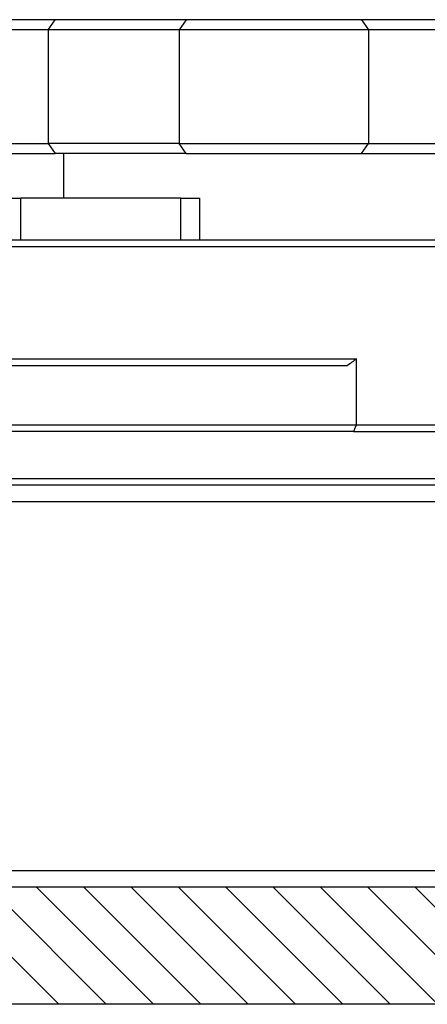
# Model space of a CAD drawing. Extents: x -1765 to 4890, y -3431 to 1272.
# Tile 128 of 189: x 3103 to 3115, y -2520 to -2490. Entities that reach past the tile are written whole.
import ezdxf

# ---------------------------------------------------------------- set-up
doc = ezdxf.new("R2010")
doc.units = 0
doc.linetypes.add('DASHED', pattern=[15, 7, -8])
doc.layers.get('0').update_dxf_attribs({"linetype": 'CONTINUOUS'})
doc.layers.add('1', color=7, linetype='CONTINUOUS')

# ---------------------------------------------------------------- blocks, each defined once
blk = doc.blocks.new('PROBE_CARD_E7018-96550', base_point=(3018.194, -2516.251))
at = {"linetype": 'CONTINUOUS'}
h = blk.add_hatch(dxfattribs=at)
h.set_pattern_fill('USER', color=3, angle=135, pattern_type=0)
h.set_pattern_definition([(135, (0, 0), (-0.70710678, -0.70710678), [])])
h.paths.add_polyline_path([(3019.503, -2516.251), (3019.1, -2516.251), (3018.194, -2516.251), (3018.194, -2519.751), (3295.636, -2519.751), (3295.636, -2516.251), (3294.729, -2516.251), (3294.326, -2516.251), (3290.765, -2516.251), (3289.765, -2516.251), (3289.383, -2516.251), (3288.596, -2516.251), (3288.225, -2516.251), (3288.125, -2516.251), (3288.102, -2516.251), (3287.525, -2516.251), (3287.225, -2516.251), (3285.685, -2516.251), (3285.596, -2516.251), (3285.107, -2516.251), (3284.685, -2516.251), (3283.422, -2516.251), (3282.314, -2516.251), (3281.615, -2516.251), (3281.412, -2516.251), (3281.055, -2516.251), (3280.858, -2516.251), (3280.605, -2516.251), (3278.938, -2516.251), (3275.06, -2516.251), (3274.655, -2516.251), (3273.935, -2516.251), (3273.51, -2516.251), (3273.48, -2516.251), (3272.76, -2516.251), (3272.04, -2516.251), (3272.01, -2516.251), (3271.585, -2516.251), (3270.865, -2516.251), (3270.46, -2516.251), (3260.766, -2516.251), (3260.484, -2516.251), (3253.258, -2516.251), (3253.053, -2516.251), (3252.77, -2516.251), (3251.844, -2516.251), (3249.003, -2516.251), (3248.719, -2516.251), (3245.082, -2516.251), (3240.296, -2516.251), (3229.12, -2516.251), (3227.568, -2516.251), (3219, -2516.251), (3218.498, -2516.251), (3214.601, -2516.251), (3214.112, -2516.251), (3209.61, -2516.251), (3206.083, -2516.251), (3204.218, -2516.251), (3204.015, -2516.251), (3201.01, -2516.251), (3200.794, -2516.251), (3165.233, -2516.251), (3165.232, -2516.251), (3160.982, -2516.251), (3160.517, -2516.251), (3160.513, -2516.251), (3156.915, -2516.251), (3148.597, -2516.251), (3148.596, -2516.251), (3113.035, -2516.251), (3112.819, -2516.251), (3109.814, -2516.251), (3109.612, -2516.251), (3107.747, -2516.251), (3104.219, -2516.251), (3099.718, -2516.251), (3099.228, -2516.251), (3095.331, -2516.251), (3094.829, -2516.251), (3086.262, -2516.251), (3084.709, -2516.251), (3073.534, -2516.251), (3068.747, -2516.251), (3064.826, -2516.251), (3061.06, -2516.251), (3060.776, -2516.251), (3053.346, -2516.251), (3053.063, -2516.251), (3035.937, -2516.251), (3034.937, -2516.251), (3034.891, -2516.251), (3033.224, -2516.251), (3032.971, -2516.251), (3032.774, -2516.251), (3032.417, -2516.251), (3032.215, -2516.251), (3029.169, -2516.251), (3028.723, -2516.251), (3028.233, -2516.251), (3025.727, -2516.251), (3025.233, -2516.251)])
at = {"color": 5, "linetype": 'CONTINUOUS'}
for p, q in [((3104.219, -2516.251), (3099.718, -2516.251)), ((3107.747, -2516.251), (3104.219, -2516.251)), ((3109.612, -2516.251), (3107.747, -2516.251))]:
    blk.add_line(p, q, dxfattribs=at)
at = {"color": 7, "linetype": 'CONTINUOUS'}
for p, q in [((3109.814, -2516.251), (3109.612, -2516.251)), ((3112.819, -2516.251), (3109.814, -2516.251)), ((3113.035, -2516.251), (3112.819, -2516.251)), ((3148.596, -2516.251), (3113.035, -2516.251))]:
    blk.add_line(p, q, dxfattribs=at)
at = {"color": 3, "linetype": 'CONTINUOUS'}
blk.add_line((3295.636, -2519.751), (3018.194, -2519.751), dxfattribs=at)
blk = doc.blocks.new('PROBECARD_STIFFENER_1', base_point=(3004.515, -2504.251))
at = {"color": 5, "linetype": 'DASHED'}
for p, q in [((3104.219, -2504.251), (3099.718, -2504.251)), ((3107.747, -2504.251), (3104.219, -2504.251)), ((3109.612, -2504.251), (3107.747, -2504.251)), ((3109.814, -2504.251), (3109.612, -2504.251)), ((3112.819, -2504.251), (3109.814, -2504.251)), ((3113.035, -2504.251), (3112.819, -2504.251)), ((3148.596, -2504.251), (3113.035, -2504.251)), ((3104.219, -2516.251), (3099.718, -2516.251)), ((3107.747, -2516.251), (3104.219, -2516.251)), ((3109.612, -2516.251), (3107.747, -2516.251)), ((3109.814, -2516.251), (3109.612, -2516.251)), ((3112.819, -2516.251), (3109.814, -2516.251)), ((3113.035, -2516.251), (3112.819, -2516.251)), ((3148.596, -2516.251), (3113.035, -2516.251))]:
    blk.add_line(p, q, dxfattribs=at)
at = {"color": 5, "linetype": 'CONTINUOUS'}
for p, q in [((3156.915, -2504.751), (3074.043, -2504.751)), ((3099.718, -2515.751), (3104.219, -2515.751)), ((3104.219, -2515.751), (3107.747, -2515.751)), ((3107.747, -2515.751), (3109.612, -2515.751)), ((3109.612, -2515.751), (3112.819, -2515.751)), ((3112.819, -2515.751), (3148.596, -2515.751))]:
    blk.add_line(p, q, dxfattribs=at)
blk = doc.blocks.new('PROBE_CARD_STIFFENER_E4155', base_point=(3004.515, -2504.251))
blk.add_blockref('PROBECARD_STIFFENER_1', (3004.515, -2504.251))
blk = doc.blocks.new('PROBE_CARD_STIFFNER_AS4155', base_point=(3004.515, -2493.251))
blk.add_blockref('PROBE_CARD_STIFFENER_E4155', (3004.515, -2504.251))
blk = doc.blocks.new('NUT_M2_5_0590-1567_PEM1046', base_point=(3091.055, -2497.681))
at = {"color": 7, "linetype": 'DASHED'}
for p, q in [((3095.323, -2497.681), (3094.831, -2497.681)), ((3095.423, -2497.681), (3095.323, -2497.681)), ((3095.776, -2497.681), (3095.423, -2497.681)), ((3095.776, -2497.681), (3095.935, -2497.681)), ((3095.935, -2497.681), (3095.955, -2497.681)), ((3093.954, -2499.181), (3094.061, -2499.181)), ((3094.061, -2499.181), (3094.573, -2499.181)), ((3094.573, -2499.181), (3094.831, -2499.181)), ((3091.089, -2500.681), (3091.055, -2500.681)), ((3092.855, -2500.681), (3091.089, -2500.681)), ((3093.573, -2500.681), (3092.855, -2500.681)), ((3093.742, -2500.681), (3093.573, -2500.681)), ((3093.742, -2500.681), (3093.873, -2500.681)), ((3093.873, -2500.681), (3093.907, -2500.681)), ((3093.907, -2500.681), (3094.061, -2500.681)), ((3094.061, -2500.681), (3094.855, -2500.681)), ((3094.855, -2500.681), (3095.423, -2500.681)), ((3095.423, -2500.681), (3095.673, -2500.681)), ((3095.673, -2500.681), (3095.935, -2500.681)), ((3095.935, -2500.681), (3096.111, -2500.681)), ((3096.111, -2500.681), (3096.655, -2500.681))]:
    blk.add_line(p, q, dxfattribs=at)
blk = doc.blocks.new('NUT_M2_5_0590-1567_PEM1047', base_point=(3093.873, -2497.681))
at = {"linetype": 'CONTINUOUS'}
h = blk.add_hatch(dxfattribs=at)
h.set_pattern_fill('USER', color=1, angle=-135, pattern_type=0)
h.set_pattern_definition([(-135, (0, 0), (0.70710678, -0.70710678), [])])
edge = h.paths.add_edge_path()
edge.add_line((3097.923, -2497.681), (3097.57, -2497.681))
edge.add_line((3097.57, -2497.681), (3097.411, -2497.681))
edge.add_spline(control_points=[(3097.411, -2497.681), (3097.328, -2497.73), (3097.165, -2497.816), (3096.917, -2497.902), (3096.673, -2497.932), (3096.43, -2497.902), (3096.181, -2497.816), (3096.019, -2497.73), (3095.935, -2497.681)], knot_values=[0, 0, 0, 0, 0.290352, 0.549524, 0.784632, 1.019892, 1.279216, 1.569834, 1.569834, 1.569834, 1.569834], degree=3, periodic=0)
edge.add_line((3095.935, -2497.681), (3095.776, -2497.681))
edge.add_line((3095.776, -2497.681), (3095.423, -2497.681))
edge.add_line((3095.423, -2497.681), (3095.323, -2497.681))
edge.add_line((3095.323, -2497.681), (3094.831, -2497.681))
edge.add_line((3094.831, -2497.681), (3094.831, -2499.181))
edge.add_line((3094.831, -2499.181), (3094.573, -2499.181))
edge.add_line((3094.573, -2499.181), (3094.061, -2499.181))
edge.add_line((3094.061, -2499.181), (3094.061, -2500.681))
edge.add_line((3094.061, -2500.681), (3094.855, -2500.681))
edge.add_line((3094.855, -2500.681), (3095.423, -2500.681))
edge.add_line((3095.423, -2500.681), (3095.935, -2500.681))
edge.add_spline(control_points=[(3095.935, -2500.681), (3096.018, -2500.632), (3096.181, -2500.546), (3096.429, -2500.46), (3096.673, -2500.431), (3096.916, -2500.46), (3097.165, -2500.546), (3097.327, -2500.632), (3097.411, -2500.681)], knot_values=[0, 0, 0, 0, 0.290352, 0.549524, 0.784632, 1.019892, 1.279216, 1.569834, 1.569834, 1.569834, 1.569834], degree=3, periodic=0)
edge.add_line((3097.411, -2500.681), (3097.673, -2500.681))
edge.add_line((3097.673, -2500.681), (3097.923, -2500.681))
edge.add_line((3097.923, -2500.681), (3099.285, -2500.681))
edge.add_line((3099.285, -2500.681), (3099.285, -2499.181))
edge.add_line((3099.285, -2499.181), (3098.773, -2499.181))
edge.add_line((3098.773, -2499.181), (3098.515, -2499.181))
edge.add_line((3098.515, -2499.181), (3098.515, -2497.681))
edge.add_line((3098.515, -2497.681), (3098.023, -2497.681))
edge.add_line((3098.023, -2497.681), (3097.923, -2497.681))
at = {"color": 7, "linetype": 'CONTINUOUS'}
for p, q in [((3095.323, -2497.681), (3094.831, -2497.681)), ((3094.831, -2497.681), (3094.831, -2499.181)), ((3095.423, -2497.681), (3095.323, -2497.681)), ((3095.776, -2497.681), (3095.423, -2497.681)), ((3095.776, -2497.681), (3095.935, -2497.681)), ((3095.935, -2497.681), (3095.955, -2497.681)), ((3095.955, -2497.681), (3097.411, -2497.681)), ((3097.411, -2497.681), (3097.57, -2497.681)), ((3097.923, -2497.681), (3097.57, -2497.681)), ((3098.023, -2497.681), (3097.923, -2497.681)), ((3098.515, -2497.681), (3098.023, -2497.681)), ((3098.515, -2497.681), (3098.515, -2499.181)), ((3094.061, -2499.181), (3094.573, -2499.181)), ((3094.061, -2500.681), (3094.061, -2499.181)), ((3094.573, -2499.181), (3094.831, -2499.181)), ((3098.515, -2499.181), (3098.773, -2499.181)), ((3098.773, -2499.181), (3099.285, -2499.181)), ((3099.285, -2500.681), (3099.285, -2499.181)), ((3093.873, -2500.681), (3093.873, -2500.557)), ((3093.873, -2500.681), (3093.907, -2500.681)), ((3093.907, -2500.681), (3094.061, -2500.681)), ((3094.061, -2500.681), (3094.855, -2500.681)), ((3094.855, -2500.681), (3095.423, -2500.681)), ((3095.423, -2500.681), (3095.935, -2500.681)), ((3095.935, -2500.681), (3096.111, -2500.681)), ((3096.111, -2500.681), (3096.655, -2500.681)), ((3096.655, -2500.681), (3096.673, -2500.681)), ((3096.673, -2500.681), (3097.411, -2500.681)), ((3097.411, -2500.681), (3097.673, -2500.681)), ((3097.673, -2500.681), (3097.923, -2500.681)), ((3097.923, -2500.681), (3099.285, -2500.681)), ((3099.285, -2500.681), (3099.473, -2500.681)), ((3099.473, -2500.681), (3099.473, -2500.557))]:
    blk.add_line(p, q, dxfattribs=at)
at = {"color": 7, "linetype": 'DASHED'}
for p, q in [((3093.954, -2499.181), (3094.061, -2499.181)), ((3099.285, -2499.181), (3099.392, -2499.181))]:
    blk.add_line(p, q, dxfattribs=at)
at = {"color": 7, "linetype": 'CONTINUOUS'}
for points in [[(3095.935, -2497.681), (3096.026, -2497.735), (3096.112, -2497.779), (3096.193, -2497.814), (3096.364, -2497.887), (3096.52, -2497.922), (3096.673, -2497.922), (3096.827, -2497.922), (3096.983, -2497.887), (3097.153, -2497.814), (3097.234, -2497.779), (3097.32, -2497.735), (3097.411, -2497.681)], [(3097.411, -2500.681), (3097.32, -2500.627), (3097.234, -2500.583), (3097.153, -2500.548), (3096.982, -2500.475), (3096.827, -2500.44), (3096.673, -2500.44), (3096.519, -2500.44), (3096.363, -2500.475), (3096.193, -2500.548), (3096.112, -2500.583), (3096.026, -2500.627), (3095.935, -2500.681)]]:
    blk.add_open_spline(points, degree=3, knots=[0, 0, 0, 0, 0.290616, 0.290616, 0.290616, 0.785181, 0.785181, 0.785181, 1.279443, 1.279443, 1.279443, 1.569794, 1.569794, 1.569794, 1.569794], dxfattribs=at)
blk = doc.blocks.new('NUT_M2_5_0590-1567_PEM1048', base_point=(3102.235, -2500.681))
at = {"color": 7, "linetype": 'DASHED'}
for p, q in [((3102.235, -2500.681), (3102.27, -2500.681)), ((3102.27, -2500.681), (3104.035, -2500.681)), ((3104.035, -2500.681), (3106.035, -2500.681)), ((3106.035, -2500.681), (3107.835, -2500.681))]:
    blk.add_line(p, q, dxfattribs=at)
blk = doc.blocks.new('PEM_NUT_M2_5_QUARTER_SET_2', base_point=(3091.055, -2497.681))
for name, p in [('NUT_M2_5_0590-1567_PEM1046', (3091.055, -2497.681)), ('NUT_M2_5_0590-1567_PEM1047', (3093.873, -2497.681)), ('NUT_M2_5_0590-1567_PEM1048', (3102.235, -2500.681))]:
    blk.add_blockref(name, p)
blk = doc.blocks.new('PEM_NUT_M2_5_SET', base_point=(3091.055, -2497.681))
blk.add_blockref('PEM_NUT_M2_5_QUARTER_SET_2', (3091.055, -2497.681))
blk = doc.blocks.new('SMA_CONNECTOR_RING', base_point=(3072.005, -2496.931))
at = {"color": 7, "linetype": 'CONTINUOUS'}
for p, q in [((3103.21, -2496.931), (3101.326, -2496.931)), ((3103.545, -2496.931), (3103.21, -2496.931)), ((3107.462, -2496.931), (3103.545, -2496.931)), ((3108.035, -2496.931), (3107.462, -2496.931)), ((3116.586, -2496.931), (3108.035, -2496.931)), ((3152.915, -2497.131), (3100.272, -2497.131)), ((3100.272, -2500.481), (3112.711, -2500.481)), ((3102.27, -2500.681), (3104.035, -2500.681)), ((3104.035, -2500.681), (3106.035, -2500.681)), ((3106.035, -2500.681), (3107.835, -2500.681)), ((3107.835, -2500.681), (3112.444, -2500.681)), ((3112.711, -2502.451), (3112.711, -2500.481)), ((3102.19, -2502.451), (3112.711, -2502.451)), ((3112.711, -2502.451), (3115.786, -2502.451)), ((3112.621, -2502.651), (3102.11, -2502.651)), ((3112.621, -2502.651), (3115.586, -2502.651)), ((3074.043, -2504.051), (3152.915, -2504.051)), ((3104.219, -2504.251), (3099.228, -2504.251)), ((3107.747, -2504.251), (3104.219, -2504.251)), ((3109.814, -2504.251), (3107.747, -2504.251)), ((3113.035, -2504.251), (3109.814, -2504.251)), ((3148.597, -2504.251), (3113.035, -2504.251))]:
    blk.add_line(p, q, dxfattribs=at)
for points, knots in [([(3112.711, -2500.481), (3112.666, -2500.515), (3112.622, -2500.548), (3112.578, -2500.581), (3112.533, -2500.615), (3112.489, -2500.648), (3112.444, -2500.681)], [0, 0, 0, 0, 0.1666441, 0.1666441, 0.1666441, 0.3332754, 0.3332754, 0.3332754, 0.3332754]), ([(3112.711, -2502.451), (3112.696, -2502.485), (3112.681, -2502.518), (3112.666, -2502.551), (3112.651, -2502.585), (3112.636, -2502.618), (3112.621, -2502.651)], [0, 0, 0, 0, 0.1096736, 0.1096736, 0.1096736, 0.2193372, 0.2193372, 0.2193372, 0.2193372])]:
    blk.add_open_spline(points, degree=3, knots=knots, dxfattribs=at)
blk = doc.blocks.new('SMA_CONNECTOR_RING_E702571', base_point=(3072.005, -2496.931))
for name, p in [('SMA_CONNECTOR_RING', (3072.005, -2496.931)), ('PEM_NUT_M2_5_SET', (3091.055, -2497.681))]:
    blk.add_blockref(name, p)
blk = doc.blocks.new('0515-2219_1__1060', base_point=(3102.685, -2495.681))
at = {"color": 7, "linetype": 'DASHED'}
for p, q in [((3103.996, -2495.681), (3102.685, -2495.681)), ((3104.005, -2495.681), (3103.996, -2495.681)), ((3104.014, -2495.681), (3104.005, -2495.681)), ((3104.115, -2495.681), (3104.014, -2495.681)), ((3104.219, -2495.681), (3104.115, -2495.681)), ((3104.934, -2495.681), (3104.219, -2495.681)), ((3105.026, -2495.681), (3104.934, -2495.681)), ((3105.044, -2495.681), (3105.026, -2495.681)), ((3105.136, -2495.681), (3105.044, -2495.681)), ((3105.851, -2495.681), (3105.136, -2495.681)), ((3105.955, -2495.681), (3105.851, -2495.681)), ((3106.057, -2495.681), (3105.955, -2495.681)), ((3106.066, -2495.681), (3106.057, -2495.681)), ((3106.074, -2495.681), (3106.066, -2495.681)), ((3107.385, -2495.681), (3106.074, -2495.681)), ((3104.035, -2500.681), (3106.035, -2500.681))]:
    blk.add_line(p, q, dxfattribs=at)
blk = doc.blocks.new('N2360-20129_SMA_BULKHE1061', base_point=(3090.855, -2490.251))
at = {"color": 7, "linetype": 'CONTINUOUS'}
for p, q in [((3102.245, -2495.681), (3102.681, -2495.681)), ((3102.685, -2495.681), (3102.681, -2495.681)), ((3103.996, -2495.681), (3102.685, -2495.681)), ((3104.005, -2495.681), (3103.996, -2495.681)), ((3104.014, -2495.681), (3104.005, -2495.681)), ((3104.115, -2495.681), (3104.014, -2495.681)), ((3104.219, -2495.681), (3104.115, -2495.681)), ((3104.934, -2495.681), (3104.219, -2495.681)), ((3105.026, -2495.681), (3104.934, -2495.681)), ((3105.044, -2495.681), (3105.026, -2495.681)), ((3105.136, -2495.681), (3105.044, -2495.681)), ((3105.851, -2495.681), (3105.136, -2495.681)), ((3105.955, -2495.681), (3105.851, -2495.681)), ((3106.057, -2495.681), (3105.955, -2495.681)), ((3106.066, -2495.681), (3106.057, -2495.681)), ((3106.074, -2495.681), (3106.066, -2495.681)), ((3107.385, -2495.681), (3106.074, -2495.681)), ((3107.462, -2495.681), (3107.385, -2495.681)), ((3107.462, -2495.681), (3108.035, -2495.681)), ((3108.035, -2496.931), (3108.035, -2495.681))]:
    blk.add_line(p, q, dxfattribs=at)
at = {"color": 1, "linetype": 'CONTINUOUS'}
for p, q in [((3102.681, -2496.931), (3102.681, -2495.681)), ((3107.462, -2496.931), (3107.462, -2495.681))]:
    blk.add_line(p, q, dxfattribs=at)
at = {"color": 7, "linetype": 'DASHED'}
for p, q in [((3103.545, -2496.931), (3103.21, -2496.931)), ((3107.462, -2496.931), (3103.545, -2496.931)), ((3108.035, -2496.931), (3107.462, -2496.931))]:
    blk.add_line(p, q, dxfattribs=at)
blk = doc.blocks.new('CONNECTOR__1062', base_point=(3090.855, -2490.251))
blk.add_blockref('N2360-20129_SMA_BULKHE1061', (3090.855, -2490.251))
blk = doc.blocks.new('N2360-60035_CONNECTOR_1063', base_point=(3090.855, -2490.251))
for name, p in [('CONNECTOR__1062', (3090.855, -2490.251)), ('0515-2219_1__1060', (3102.685, -2495.681))]:
    blk.add_blockref(name, p)
blk = doc.blocks.new('CONN_QUARTER_SET_4', base_point=(3090.855, -2490.251))
blk.add_blockref('N2360-60035_CONNECTOR_1063', (3090.855, -2490.251))
blk = doc.blocks.new('SMA_CONNECTOR_RING_ASSY', base_point=(3072.005, -2490.251))
for name, p in [('CONN_QUARTER_SET_4', (3090.855, -2490.251)), ('SMA_CONNECTOR_RING_E702571', (3072.005, -2496.931))]:
    blk.add_blockref(name, p)
blk = doc.blocks.new('PROBE_CARD_ASSY', base_point=(3004.515, -2490.251))
for name, p in [('PROBE_CARD_STIFFNER_AS4155', (3004.515, -2493.251)), ('SMA_CONNECTOR_RING_ASSY', (3072.005, -2490.251)), ('PROBE_CARD_E7018-96550', (3018.194, -2516.251))]:
    blk.add_blockref(name, p)
blk = doc.blocks.new('BASE_RING_AUTO', base_point=(2995.915, -2473.351))
at = {"color": 4, "linetype": 'CONTINUOUS'}
for p, q in [((3103.711, -2490.351), (3102.135, -2490.351)), ((3103.499, -2490.651), (3103.711, -2490.351)), ((3107.629, -2490.351), (3103.711, -2490.351)), ((3107.629, -2490.351), (3107.417, -2490.651)), ((3112.862, -2490.351), (3107.629, -2490.351)), ((3117.105, -2490.351), (3112.862, -2490.351)), ((3112.862, -2490.351), (3113.074, -2490.651)), ((3103.499, -2490.651), (3102.245, -2490.651)), ((3103.499, -2490.651), (3103.499, -2494.051)), ((3107.417, -2490.651), (3103.499, -2490.651)), ((3113.074, -2490.651), (3107.417, -2490.651)), ((3107.417, -2490.651), (3107.417, -2494.051)), ((3113.074, -2490.651), (3113.074, -2494.051)), ((3117.317, -2490.651), (3113.074, -2490.651)), ((3102.402, -2494.051), (3103.499, -2494.051)), ((3103.499, -2494.051), (3103.711, -2494.351)), ((3107.417, -2494.051), (3103.499, -2494.051)), ((3107.629, -2494.351), (3107.417, -2494.051)), ((3107.417, -2494.051), (3113.074, -2494.051)), ((3112.862, -2494.351), (3113.074, -2494.051)), ((3113.074, -2494.051), (3117.317, -2494.051)), ((3102.346, -2494.351), (3103.711, -2494.351)), ((3103.968, -2494.351), (3103.711, -2494.351)), ((3103.968, -2495.681), (3103.968, -2494.351)), ((3107.629, -2494.351), (3103.968, -2494.351)), ((3107.629, -2494.351), (3112.862, -2494.351)), ((3112.862, -2494.351), (3113.08, -2494.351)), ((3113.08, -2494.351), (3117.105, -2494.351))]:
    blk.add_line(p, q, dxfattribs=at)
blk = doc.blocks.new('BASE_RING_AUTO_E7018-22551', base_point=(2995.915, -2473.351))
blk.add_blockref('BASE_RING_AUTO', (2995.915, -2473.351))
blk = doc.blocks.new('BASE_RING_AUTO_ASSY_E72551', base_point=(2995.915, -2447.851))
blk.add_blockref('BASE_RING_AUTO_E7018-22551', (2995.915, -2473.351))
blk = doc.blocks.new('WPIF_12INCH', base_point=(2906.615, -2447.851))
for name, p in [('PROBE_CARD_ASSY', (3004.515, -2490.251)), ('BASE_RING_AUTO_ASSY_E72551', (2995.915, -2447.851))]:
    blk.add_blockref(name, p)
blk = doc.blocks.new('B-B', base_point=(3030.161, -2455.88))
blk.add_blockref('WPIF_12INCH', (2906.615, -2447.851))
blk = doc.blocks.new('1', base_point=(2845.413, -2487.084))
blk.add_blockref('B-B', (3030.161, -2455.88))
blk = doc.blocks.new('E7018-90050', base_point=(2906.615, -2573.992))
at = {"layer": '1'}
blk.add_blockref('1', (2845.413, -2487.084), dxfattribs=at)

msp = doc.modelspace()

# ---------------------------------------------------------------- block references
msp.add_blockref('E7018-90050', (2906.615, -2573.992))

doc.saveas('drawing.dxf')
